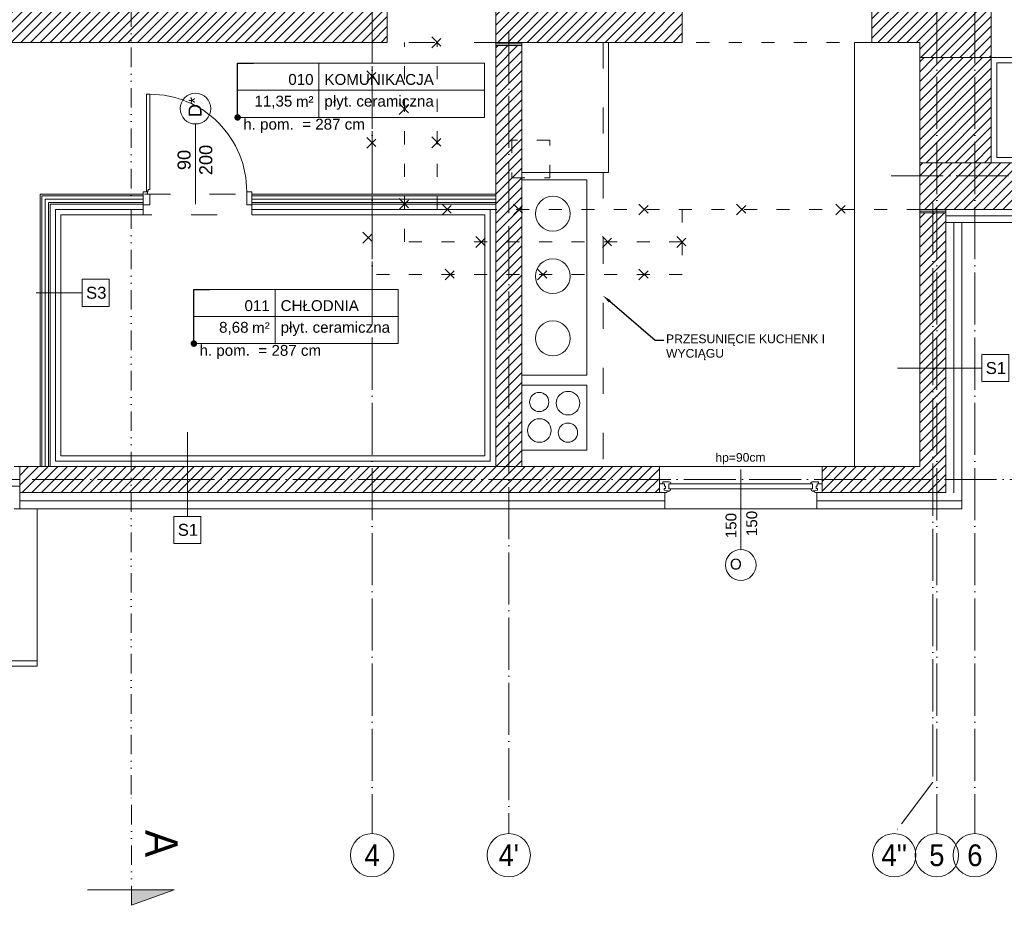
# Model space of a CAD drawing. Header units: millimetres. Extents: x 6506 to 39690, y 4581 to 25261.
# Tile 11 of 27: x 14464 to 15372, y 17525 to 18342. Entities that reach past the tile are written whole.
import ezdxf
from ezdxf import colors
from ezdxf.entities.mleader import LeaderData, LeaderLine
from ezdxf.enums import TextEntityAlignment as Align
from ezdxf.math import Vec2, Vec3

# ---------------------------------------------------------------- set-up
doc = ezdxf.new("R2010")
doc.units = ezdxf.units.MM
for name, pattern in [('1KS_2KP-50', [37.05, 12, 6, -6.35, 0, -6.35, 0, -6.35]), ('ACAD_ISO03W100', [30, 12, -18]), ('ACAD_ISO04W100', [30, 24, -3, 0, -3]), ('DASHED', [19.05, 12.7, -6.35]), ('Osie$0$CONTINOUS', [0])]:
    doc.linetypes.add(name, pattern=pattern)
doc.layers.get('0').update_dxf_attribs({"color": 251, "lineweight": 5})
for name, color, linetype, lineweight in [('A_DZIAŁOWA_PROJEKTOWANE', 251, 'Continuous', 5), ('A_HATCH', 251, 'Continuous', 5), ('A_HATCH_PROJEKTOWANE', 251, 'Continuous', 5), ('A_IZOLEACJA TERMI_PROJEKTOWANA', 251, 'Continuous', 5), ('A_KONST_ISTNIEJĄCE', 251, 'Continuous', 5), ('A_LINIA PRZEKROJOWA', 251, '1KS_2KP-50', 5), ('A_OPISY', 251, 'Continuous', 5), ('A_OSIE KONSTRUKCYJNE', 251, 'ACAD_ISO04W100', 5), ('A_STOLARKA OKIENNA', 251, 'Continuous', 5), ('A_WIDOK', 251, 'Continuous', 5), ('A_WIDOK-NAD', 251, 'DASHED', 5), ('A_WYPOSAŻENIE', 251, 'Continuous', 5), ('A_ŚCIANY NOWOPROJEKTOWANE', 251, 'Continuous', 5)]:
    doc.layers.add(name, color=color, linetype=linetype, lineweight=lineweight)
doc.layers.add('A_NIEWIDOCZNE  POMOCNICZE', color=251, linetype='ACAD_ISO03W100', lineweight=5, plot=False)
doc.styles.add('ARIAL', font='arial.ttf')
doc.styles.add('DEMIURG_100_etykiety', font='arial.ttf', dxfattribs={"width": 0.9, "height": 30})
doc.styles.add('DEMIURG_100_opisy', font='arial.ttf', dxfattribs={"width": 0.9, "height": 20})
doc.styles.get("Standard").update_dxf_attribs({"font": 'arial.ttf'})
doc.linetypes.add('BATTING', pattern='A,0.0001,-0.1,[134,ltypeshp.shx,S=0.1,R=0,X=-0.1,Y=0],-0.2,[134,ltypeshp.shx,S=0.1,R=180,X=0.1,Y=0],-0.1', length=0.4001)
pattern_1 = [(45, (-1713.23, 355.087), (-4.490128, 4.490128), [])]

# ---------------------------------------------------------------- blocks, each defined once
blk = doc.blocks.new('*U19')
at = {"lineweight": 5}
for p, q in [((-75, -25), (-75, 25)), ((-75, 25), (0, 25)), ((0, 0), (0, 25)), ((0, 25), (152.71, 25)), ((152.71, 25), (152.71, -25)), ((-75, -25), (0, -25)), ((152.71, -25), (0, -25))]:
    blk.add_line(p, q, dxfattribs=at)
at = {"lineweight": 5, "ltscale": 18.5}
for p, q in [((0, 25), (0, -25)), ((-75, 0), (152.71, 0))]:
    blk.add_line(p, q, dxfattribs=at)
at = {"lineweight": 5, "ltscale": 18.5, "insert": (-5, -10.38), "char_height": 10, "attachment_point": 6, "style": 'ARIAL'}
blk.add_mtext('\\A1;m²', dxfattribs=at)
at = {"lineweight": 5, "style": 'ARIAL'}
blk.add_attdef('1NR', text='', height=10, dxfattribs=at).set_placement((-5, 5), align=Align.RIGHT)
blk.add_attdef('2POM', (5, 5), '', height=10, dxfattribs=at)
blk.add_attdef('4PL2', text='', height=10, dxfattribs=at).set_placement((-24.57, -5), align=Align.TOP_RIGHT)
blk.add_attdef('3POS', text='', height=10, dxfattribs=at).set_placement((5, -5), align=Align.TOP_LEFT)
blk = doc.blocks.new('_Dot')
at = {"color": 0, "linetype": 'ByBlock', "lineweight": -2}
blk.add_line((-0.5, 0), (-1, 0), dxfattribs=at)
at = {"color": 0, "linetype": 'ByBlock', "const_width": 0.5}
blk.add_lwpolyline([(-0.25, 0, 1), (0.25, 0, 1)], format="xyb", close=True, dxfattribs=at)
blk = doc.blocks.new('*U38')
at = {"lineweight": 5}
for p, q in [((-75, -25), (-75, 25)), ((-75, 25), (0, 25)), ((0, 0), (0, 25)), ((0, 25), (113.29, 25)), ((113.29, 25), (113.29, -25)), ((-75, -25), (0, -25)), ((113.29, -25), (0, -25))]:
    blk.add_line(p, q, dxfattribs=at)
at = {"lineweight": 5, "ltscale": 18.5}
for p, q in [((0, 25), (0, -25)), ((-75, 0), (113.29, 0))]:
    blk.add_line(p, q, dxfattribs=at)
at = {"lineweight": 5, "ltscale": 18.5, "insert": (-5, -10.38), "char_height": 10, "attachment_point": 6, "style": 'ARIAL'}
blk.add_mtext('\\A1;m²', dxfattribs=at)
at = {"lineweight": 5, "style": 'ARIAL'}
blk.add_attdef('1NR', text='', height=10, dxfattribs=at).set_placement((-5, 5), align=Align.RIGHT)
blk.add_attdef('2POM', (5, 5), '', height=10, dxfattribs=at)
blk.add_attdef('4PL2', text='', height=10, dxfattribs=at).set_placement((-24.57, -5), align=Align.TOP_RIGHT)
blk.add_attdef('3POS', text='', height=10, dxfattribs=at).set_placement((5, -5), align=Align.TOP_LEFT)
blk = doc.blocks.new('linia przekroju')
at = {"linetype": 'Continuous', "lineweight": 5}
h = blk.add_hatch(color=256, dxfattribs=at)
h.dxf.hatch_style = 1
h.paths.add_polyline_path([(0, -40.51), (0, 39.3), (14.4, 0), (0, 0)])
at = {"linetype": 'Continuous'}
blk.add_lwpolyline([(0, -40.51), (0, 39.3), (14.4, 0), (0, 0)], close=True, dxfattribs=at)
blk.add_lwpolyline([(14.4, 0), (-87.57, -0.09)])
at = {"linetype": 'Continuous', "style": 'DEMIURG_100_etykiety', "width": 0.9, "flags": 8}
blk.add_attdef('NR_PRZEKROJU', (-55.09, 12.57), '', height=30, dxfattribs=at)
blk = doc.blocks.new('OSI')
at = {"layer": 'A_OSIE KONSTRUKCYJNE', "ltscale": 2}
for p, q in [((17829.03, 22227.01), (17829.03, 19966.92)), ((18349.85, 22227.01), (18349.85, 19966.92)), ((18384.92, 22227.01), (18384.92, 19966.92)), ((17955.03, 20706.86), (17955.03, 19966.92)), ((18307.7, 20573.12), (19027.17, 20573.12)), ((18346.03, 20548.25), (18346.03, 20014.4)), ((16013.11, 20293.12), (19027.17, 20293.12)), ((18346.03, 20014.4), (18310.59, 19966.92))]:
    blk.add_line(p, q, dxfattribs=at)
at = {"layer": 'A_OSIE KONSTRUKCYJNE', "linetype": 'Continuous'}
for centre in [(17829.03, 19946.92), (17955.03, 19946.92), (18310.59, 19946.92), (18349.85, 19946.92), (18384.92, 19946.92)]:
    blk.add_circle(centre, 20, dxfattribs=at)
at = {"layer": 'A_OSIE KONSTRUKCYJNE', "linetype": 'Osie$0$CONTINOUS', "style": 'DEMIURG_100_opisy', "width": 0.9}
for s, p in [('4', (17829.03, 19946.92)), ("4'", (17955.03, 19946.92)), ("4''", (18310.59, 19946.92)), ('5', (18349.85, 19946.92)), ('6', (18384.92, 19946.92))]:
    blk.add_text(s, height=20, dxfattribs=at).set_placement(p, align=Align.MIDDLE_CENTER)
blk = doc.blocks.new('ROZBIÓRKI_DOM')
at = {"layer": 'A_OPISY', "color": 22, "linetype": 'ACAD_ISO03W100', "true_color": 0xe22908}
for p, q in [((19116.15, 7729.89), (19126.15, 7719.89)), ((19116.15, 7719.89), (19126.15, 7729.89)), ((19056.15, 7698.57), (19066.15, 7688.57)), ((19056.15, 7688.57), (19066.15, 7698.57)), ((19086.15, 7668.45), (19096.15, 7658.45)), ((19086.15, 7658.45), (19096.15, 7668.45)), ((19056.15, 7637.27), (19066.15, 7627.27)), ((19056.15, 7627.27), (19066.15, 7637.27)), ((19116.15, 7637.68), (19126.15, 7627.68)), ((19116.15, 7627.68), (19126.15, 7637.68)), ((19086.15, 7580.89), (19096.15, 7570.89)), ((19086.15, 7570.89), (19096.15, 7580.89)), ((19125.65, 7575.89), (19135.65, 7565.89)), ((19125.65, 7565.89), (19135.65, 7575.89)), ((19191.42, 7575.89), (19201.42, 7565.89)), ((19191.42, 7565.89), (19201.42, 7575.89)), ((19307.15, 7575.89), (19317.15, 7565.89)), ((19307.15, 7565.89), (19317.15, 7575.89)), ((19397.2, 7575.89), (19407.2, 7565.89)), ((19397.2, 7565.89), (19407.2, 7575.89)), ((19488.89, 7575.89), (19498.89, 7565.89)), ((19488.89, 7565.89), (19498.89, 7575.89)), ((19347.15, 7570.89), (19347.15, 7510.89)), ((19052.65, 7549.85), (19062.65, 7539.85)), ((19052.65, 7539.85), (19062.65, 7549.85)), ((19156.8, 7545.89), (19166.8, 7535.89)), ((19156.8, 7535.89), (19166.8, 7545.89)), ((19273.52, 7545.89), (19283.52, 7535.89)), ((19273.52, 7535.89), (19283.52, 7545.89)), ((19342.15, 7545.89), (19352.15, 7535.89)), ((19342.15, 7535.89), (19352.15, 7545.89)), ((19128.49, 7515.89), (19138.49, 7505.89)), ((19128.49, 7505.89), (19138.49, 7515.89)), ((19213.84, 7515.89), (19223.84, 7505.89)), ((19213.84, 7505.89), (19223.84, 7515.89)), ((19307.15, 7515.89), (19317.15, 7505.89)), ((19307.15, 7505.89), (19317.15, 7515.89))]:
    blk.add_line(p, q, dxfattribs=at)
for points in [[(19347.15, 7510.89), (19061.15, 7510.89), (19061.15, 7724.89)], [(19347.15, 7540.89), (19091.15, 7540.89), (19091.15, 7724.89)], [(19566.15, 7570.89), (19121.15, 7570.89), (19121.15, 7724.89)]]:
    blk.add_lwpolyline(points, dxfattribs=at)
blk.add_lwpolyline([(19190.15, 7599.89), (19225.15, 7599.89), (19225.15, 7634.89), (19190.15, 7634.89)], close=True, dxfattribs=at)
blk = doc.blocks.new('*U66')
for p, q in [((110, 0), (110, -8)), ((110, 0), (116.68, 0)), ((110, 0), (110, -8)), ((116.68, 0), (117.26, -1.55)), ((253.32, 0), (252.74, -1.55)), ((260, 0), (253.32, 0)), ((260, 0), (260, -8)), ((110, -8), (113.2, -8)), ((113.2, -8), (113.2, -9.92)), ((113.2, -8), (114.59, -8)), ((114.24, -2.4), (117.26, -1.55)), ((114.24, -3.73), (114.24, -2.4)), ((115.61, -3.73), (114.24, -3.73)), ((114.59, -8), (114.59, -6.06)), ((114.59, -6.06), (115.61, -6.06)), ((115.61, -6.06), (115.61, -3.73)), ((117.26, -1.55), (118.11, -1.55)), ((118.11, -1.55), (118.01, -1.01)), ((118.75, -7.98), (118.75, -3.66)), ((118.75, -3.66), (120.38, -3.66)), ((120.34, -7.98), (118.75, -7.98)), ((120.34, -9.03), (120.34, -7.98)), ((251.25, -3.66), (249.62, -3.66)), ((249.66, -9.03), (249.66, -7.98)), ((249.66, -7.98), (251.25, -7.98)), ((251.25, -7.98), (251.25, -3.66)), ((251.89, -1.55), (251.99, -1.01)), ((252.74, -1.55), (251.89, -1.55)), ((255.76, -2.4), (252.74, -1.55)), ((254.39, -6.06), (254.39, -3.73)), ((254.39, -3.73), (255.76, -3.73)), ((255.41, -6.06), (254.39, -6.06)), ((255.41, -8), (255.41, -6.06)), ((256.8, -8), (255.41, -8)), ((255.76, -3.73), (255.76, -2.4)), ((260, -8), (256.8, -8)), ((256.8, -8), (256.8, -9.92)), ((113.2, -9.92), (119.06, -9.92)), ((256.8, -9.92), (250.94, -9.92))]:
    blk.add_line(p, q)
blk.add_lwpolyline([(118.75, -3.66), (251.25, -3.66), (251.25, -7.98), (118.75, -7.98)], close=True)
for centre, radius, start, end in [((117.87, -3.52), 2.51, 356.81051, 86.81051), ((118.97, -8.42), 1.5, 273.35533, 335.68535), ((252.13, -3.52), 2.51, 93.18949, 183.18949), ((251.03, -8.42), 1.5, 204.31465, 266.64467)]:
    blk.add_arc(centre, radius, start, end)
blk = doc.blocks.new('WARTOŚĆ')
at = {"layer": 'A_OPISY', "color": 144}
blk.add_line((0, 0), (0, 73.97), dxfattribs=at)
blk.add_circle((0, 88.12), 14.15, dxfattribs=at)
blk.add_attdef('OZ', (-9.99, 82.42), '', height=10, dxfattribs=at)
for tag, p in [('S', (-4.03, 32.64)), ('H', (15.09, 32.64))]:
    blk.add_attdef(tag, p, '', height=10, rotation=90, dxfattribs=at)

msp = doc.modelspace()

# ---------------------------------------------------------------- hatches: boundary and pattern name
at = {"layer": 'A_HATCH'}
h = msp.add_hatch(dxfattribs=at)
h.set_pattern_fill('ANSI31', color=256, scale=2)
h.set_pattern_definition(pattern_1)
h.paths.add_polyline_path([(14201.26, 19300.66), (14129.26, 19300.66), (14129.26, 19244.66), (14201.26, 19244.66)])
h.paths.add_polyline_path([(14201.26, 19595.66), (14158.26, 19595.66), (14158.26, 19530.66), (14201.26, 19530.66)])
h.paths.add_polyline_path([(14158.26, 19595.66), (14129.26, 19595.66), (14129.26, 19530.66), (14158.26, 19530.66)])
h.paths.add_polyline_path([(14229.26, 19638.66), (14158.26, 19638.66), (14158.26, 19643.66), (13983.29, 19643.66), (13983.29, 19635.66), (13983.26, 19600.66), (14115.26, 19600.66), (14115.26, 19595.66), (14229.26, 19595.66)])
h.paths.add_polyline_path([(14510.26, 19638.66), (14466.26, 19638.66), (14466.26, 19630.66), (14466.26, 19595.66), (14510.26, 19595.66)])
h.paths.add_polyline_path([(13757.26, 19643.66), (13706.26, 19643.66), (13706.26, 19635.66), (13706.26, 19600.66), (13757.26, 19600.66)])
h.paths.add_polyline_path([(13480.26, 19643.66), (13293.26, 19643.66), (13293.26, 19527.66), (13301.26, 19527.66), (13336.26, 19527.66), (13336.26, 19600.66), (13480.26, 19600.66)])
h.paths.add_polyline_path([(13336.26, 19307.66), (13293.26, 19307.66), (13293.26, 19251.66), (13301.26, 19251.66), (13336.26, 19251.66)])
h.paths.add_polyline_path([(13336.26, 19019.66), (13293.26, 19019.66), (13293.26, 18419.66), (13336.26, 18419.66)])
h.paths.add_polyline_path([(13812.26, 18204.66), (13336.26, 18204.66), (13336.26, 18223.66), (13293.26, 18223.66), (13293.26, 18161.66), (13812.26, 18161.66), (13812.26, 18173.58)])
h.paths.add_polyline_path([(14014.26, 18204.66), (13990.26, 18204.66), (13971.26, 18204.66), (13942.26, 18204.66), (13942.26, 18161.66), (14014.26, 18161.66)])
h.paths.add_polyline_path([(14201.26, 18471.18), (14178.76, 18471.18), (14201.26, 18471.18), (14201.26, 19016.66), (14158.26, 19016.66), (14158.26, 18320.66), (14803.26, 18320.66), (14803.26, 18363.66), (14201.26, 18363.66)])
h.paths.add_polyline_path([(14114.26, 18402.66), (14136.76, 18402.66), (14114.26, 18402.66), (14114.26, 18356.66), (13971.26, 18356.66), (13971.26, 18313.66), (14156.26, 18313.66), (14156.26, 19016.66), (14129.26, 19016.66), (14129.26, 18725.66), (14114.26, 18725.66)])
h = msp.add_hatch(dxfattribs=at)
h.set_pattern_fill('ANSI31', color=256, scale=2)
h.set_pattern_definition(pattern_1)
h.paths.add_polyline_path([(15360.26, 18363.66), (15290.26, 18363.66), (15250.26, 18363.66), (15250.26, 18320.66), (15294.26, 18320.66), (15294.26, 18306.66), (15360.26, 18306.66)])
h.paths.add_polyline_path([(15075.26, 18363.66), (14903.26, 18363.66), (14903.26, 18320.66), (15075.26, 18320.66)])
h.paths.add_polyline_path([(14803.26, 18456.66), (14775.26, 18456.66), (14775.26, 18363.66), (14803.26, 18363.66)])
h.paths.add_polyline_path([(14803.26, 18581.66), (14775.26, 18581.66), (14775.26, 18556.66), (14803.26, 18556.66)])
h.paths.add_polyline_path([(14852.26, 19003.66), (14803.26, 19003.66), (14803.26, 18933.66), (14852.26, 18933.66)])
h.paths.add_polyline_path([(14852.26, 19121.66), (14818.26, 19121.66), (14818.26, 19153.66), (14811.36, 19153.66), (14775.26, 19153.66), (14775.26, 19093.66), (14803.26, 19093.66), (14852.26, 19093.66)])
h.paths.add_polyline_path([(15063.26, 19251.66), (15035.26, 19251.66), (15035.26, 19216.66), (15063.26, 19216.66)])
h.paths.add_polyline_path([(15063.26, 19428.66), (15063.26, 19471.66), (15010.26, 19471.66), (15010.26, 19464.23), (15010.26, 19428.66), (15035.26, 19428.66), (15035.26, 19355.66), (15063.26, 19355.66)])
h.paths.add_polyline_path([(14818.26, 19638.66), (14747.26, 19638.66), (14747.26, 19630.66), (14747.26, 19595.66), (14775.26, 19595.66), (14775.26, 19428.66), (14865.26, 19428.66), (14865.26, 19471.66), (14818.26, 19471.66)])
h.paths.add_polyline_path([(14818.26, 19428.66), (14775.26, 19428.66), (14775.26, 19280.66), (14818.26, 19280.66)])
h.paths.add_polyline_path([(15228.71, 19099.16), (15228.71, 19113.16), (15242.71, 19113.16), (15242.71, 19099.16)])
h.paths.add_polyline_path([(15269.06, 19121.66), (15269.06, 19099.16), (15255.06, 19099.16), (15255.06, 19121.66), (15063.26, 19121.66), (15063.26, 19126.66), (15035.26, 19126.66), (15035.26, 19121.66), (15035.26, 19093.66), (15290.26, 19093.66), (15290.26, 19121.66)])
h.paths.add_polyline_path([(14775.26, 18991.15), (14797.76, 18991.15), (14797.76, 18977.15), (14775.26, 18977.15), (14775.26, 18669.66), (14803.26, 18669.66), (14803.26, 19093.66), (14775.26, 19093.66)])
h = msp.add_hatch(dxfattribs=at)
h.set_pattern_fill('ANSI31', color=256, scale=2)
h.set_pattern_definition(pattern_1)
h.paths.add_polyline_path([(15764.26, 19638.66), (15681.26, 19638.66), (15681.26, 19625.66), (15681.26, 19595.66), (15721.26, 19595.66), (15721.26, 19288.66), (15764.26, 19288.66)])
h.paths.add_polyline_path([(15764.26, 19133.66), (15756.26, 19133.66), (15721.26, 19133.66), (15721.26, 19015.66), (15764.26, 19015.66)])
h.paths.add_polyline_path([(15764.26, 18860.66), (15721.26, 18860.66), (15721.26, 18636.66), (15691.26, 18636.66), (15691.26, 18571.66), (15721.26, 18571.66), (15721.26, 18209.66), (15360.26, 18209.66), (15336.26, 18209.66), (15294.26, 18209.66), (15294.26, 18166.66), (15764.26, 18166.66)])
h.paths.add_polyline_path([(15331.26, 19638.66), (15224.26, 19638.66), (15224.26, 19597.66), (15255.26, 19597.66), (15255.26, 19471.66), (15298.26, 19471.66), (15298.26, 19595.66), (15331.26, 19595.66)])
h.paths.add_polyline_path([(15290.26, 18636.81), (15312.76, 18636.81), (15312.76, 18622.81), (15290.26, 18622.81), (15290.26, 18603.91), (15312.76, 18603.91), (15312.76, 18589.91), (15290.26, 18589.91), (15290.26, 18458.66), (15360.26, 18458.66), (15360.26, 18497.22), (15337.76, 18497.22), (15337.76, 18511.22), (15360.26, 18511.22), (15360.26, 18552.14), (15337.76, 18552.14), (15337.76, 18566.14), (15360.26, 18566.14), (15360.26, 18571.66), (15485.26, 18571.66), (15485.26, 18636.66), (15360.26, 18636.66), (15360.26, 19428.66), (15360.26, 19471.66), (15255.26, 19471.66), (15209.26, 19471.66), (15209.26, 19428.66), (15290.26, 19428.66), (15290.26, 18702.03), (15312.76, 18702.03), (15312.76, 18688.03), (15290.26, 18688.03)])
at = {"layer": 'A_HATCH_PROJEKTOWANE', "ltscale": 2}
h = msp.add_hatch(dxfattribs=at)
h.set_pattern_fill('ANSI31', color=256, scale=2)
h.set_pattern_definition([(45, (-3039.768, -2375.465), (-4.490128, 4.490128), [])])
h.paths.add_polyline_path([(14927.26, 18317.66), (14903.26, 18317.66), (14903.26, 17929.66), (14927.26, 17929.66)])
h.paths.add_polyline_path([(14464.26, 17929.66), (14464.26, 17905.66), (14593.49, 17905.66), (14593.49, 17929.66)])
h.paths.add_polyline_path([(14229.26, 17929.66), (14229.26, 17905.66), (14364.26, 17905.66), (14364.26, 17929.66)])
h.paths.add_polyline_path([(14343.26, 18075.66), (14319.26, 18075.66), (14319.26, 17929.66), (14343.26, 17929.66)])
h.paths.add_polyline_path([(14343.26, 18175.66), (14343.26, 18195.66), (14319.26, 18195.66), (14319.26, 18175.66)])
h.paths.add_polyline_path([(14343.26, 18317.66), (14319.26, 18317.66), (14319.26, 18295.66), (14343.26, 18295.66)])
h.paths.add_polyline_path([(14014.26, 18158.66), (13990.26, 18158.66), (13990.26, 17905.66), (14079.26, 17905.66), (14079.26, 17913.66), (14079.26, 17929.66), (14014.26, 17929.66)])
h.paths.add_polyline_path([(15054.26, 17905.66), (15054.26, 17929.66), (14593.49, 17929.66), (14593.49, 17905.66)])
h.paths.add_polyline_path([(15204.26, 17929.66), (15204.26, 17905.66), (15318.26, 17905.66), (15318.26, 18145.66), (15318.26, 18163.66), (15294.26, 18163.66), (15294.26, 18145.66), (15294.26, 17929.66)])
h = msp.add_hatch(dxfattribs=at)
h.set_pattern_fill('ANSI31', color=256, scale=2)
h.set_pattern_definition([(45, (-1755.23, 355.087), (-4.490128, 4.490128), [])])
h.paths.add_polyline_path([(15360.26, 18306.66), (15294.26, 18306.66), (15294.26, 18209.66), (15360.26, 18209.66)])

# ---------------------------------------------------------------- linework, layer by layer
for p, q in [((14582.23, 18180.88), (14582.23, 18182.87)), ((14584.22, 18180.88), (14582.23, 18180.88)), ((14582.65, 18183.45), (14582.65, 18184.99)), ((14582.65, 18184.99), (14584.2, 18184.99))]:
    msp.add_line(p, q)
for points in [[(14581.11, 18183.45), (14581.11, 18272.85), (14584.2, 18272.85), (14584.2, 18184.99)], [(14582.23, 18182.87), (14578.26, 18182.87), (14578.26, 18170.95), (14584.22, 18170.95)], [(14582.65, 18183.45), (14581.11, 18183.45)], [(14584.22, 18180.88), (14584.22, 18170.95)], [(14678.26, 18170.95), (14678.26, 18182.87), (14673.62, 18182.87), (14673.62, 18170.95), (14678.26, 18170.95)]]:
    msp.add_lwpolyline(points)
msp.add_arc((14584.2, 18183.42), 89.43, 359.64515, 90.00111)
at = {"layer": 'A_DZIAŁOWA_PROJEKTOWANE', "ltscale": 2}
for p, q in [((14578.26, 18171.66), (14578.26, 18180.66)), ((14678.26, 18180.66), (14903.26, 18180.66)), ((14678.26, 18179.16), (14903.26, 18179.16)), ((14903.26, 18180.66), (14903.26, 18171.66)), ((14578.26, 18171.66), (14578.26, 18161.66)), ((14678.26, 18173.16), (14903.26, 18173.16)), ((14678.26, 18171.66), (14903.26, 18171.66)), ((14678.26, 18171.66), (14678.26, 18161.66)), ((15059.26, 17905.66), (15054.26, 17905.66)), ((15199.26, 17905.66), (15204.26, 17905.66)), ((14480.47, 17890.66), (14480.47, 17750.66)), ((14160.47, 17745.66), (14480.47, 17745.66)), ((14480.47, 17750.66), (14280.47, 17750.66)), ((14480.47, 17745.66), (14480.47, 17750.66))]:
    msp.add_line(p, q, dxfattribs=at)
msp.add_lwpolyline([(15360.26, 18306.66), (15294.26, 18306.66), (15294.26, 18209.66), (15360.26, 18209.66)], close=True, dxfattribs=at)
for points in [[(14483.26, 17929.66), (14483.26, 18180.66), (14578.26, 18180.66)], [(14484.76, 17929.66), (14484.76, 18179.16), (14578.26, 18179.16)], [(14490.76, 17929.66), (14490.76, 18173.16), (14578.26, 18173.16)], [(14492.26, 17929.66), (14492.26, 18171.66), (14578.26, 18171.66)], [(14678.26, 18161.66), (14893.26, 18161.66), (14893.26, 17939.66), (14502.26, 17939.66), (14502.26, 18161.66), (14578.26, 18161.66)]]:
    msp.add_lwpolyline(points, dxfattribs=at)
at = {"layer": 'A_IZOLEACJA TERMI_PROJEKTOWANA', "ltscale": 2}
for p, q in [((14903.26, 18317.66), (14903.26, 18320.66)), ((14927.26, 18317.66), (14927.26, 18320.66)), ((15294.26, 18163.66), (15294.26, 18166.66)), ((15318.26, 18163.66), (15318.26, 18166.66)), ((14464.26, 17905.66), (14464.26, 17890.66)), ((15059.26, 17905.66), (15059.26, 17890.66)), ((15199.26, 17905.66), (15199.26, 17890.66))]:
    msp.add_line(p, q, dxfattribs=at)
at = {"layer": 'A_IZOLEACJA TERMI_PROJEKTOWANA', "linetype": 'BATTING', "ltscale": 3}
for p, q in [((14903.26, 18319.16), (14927.26, 18319.16)), ((15294.26, 18165.16), (15318.26, 18165.16))]:
    msp.add_line(p, q, dxfattribs=at)
at = {"layer": 'A_IZOLEACJA TERMI_PROJEKTOWANA', "linetype": 'BATTING', "ltscale": 7}
msp.add_line((14678.26, 18176.16), (14903.26, 18176.16), dxfattribs=at)
at = {"layer": 'A_IZOLEACJA TERMI_PROJEKTOWANA', "ltscale": 2}
for points in [[(15776.26, 18865.66), (15776.26, 18154.66), (15318.26, 18154.66)], [(15333.26, 17890.66), (15333.26, 18145.66), (15333.26, 18154.66)], [(14459.26, 17890.66), (15059.26, 17890.66)], [(15199.26, 17890.66), (15333.26, 17890.66)]]:
    msp.add_lwpolyline(points, dxfattribs=at)
at = {"layer": 'A_IZOLEACJA TERMI_PROJEKTOWANA', "linetype": 'BATTING', "ltscale": 14}
msp.add_lwpolyline([(15770.26, 18865.66), (15770.26, 18160.66), (15318.26, 18160.66), (15318.26, 18160.66)], dxfattribs=at)
at = {"layer": 'A_IZOLEACJA TERMI_PROJEKTOWANA', "linetype": 'BATTING', "ltscale": 7}
msp.add_lwpolyline([(14487.76, 17929.66), (14487.76, 18176.16), (14578.26, 18176.16)], dxfattribs=at)
at = {"layer": 'A_IZOLEACJA TERMI_PROJEKTOWANA', "linetype": 'BATTING', "ltscale": 12}
msp.add_lwpolyline([(14678.26, 18166.66), (14898.26, 18166.66), (14898.26, 17934.66), (14497.26, 17934.66), (14497.26, 18166.66), (14578.26, 18166.66)], dxfattribs=at)
at = {"layer": 'A_IZOLEACJA TERMI_PROJEKTOWANA', "linetype": 'BATTING', "ltscale": 18}
for points in [[(15325.76, 17905.41), (15325.76, 18145.66), (15325.76, 18154.66)], [(14464.26, 17898.16), (15059.26, 17898.16)], [(15199.26, 17898.16), (15333.26, 17898.16)]]:
    msp.add_lwpolyline(points, dxfattribs=at)
at = {"layer": 'A_KONST_ISTNIEJĄCE', "ltscale": 2}
for p, q in [((14803.26, 18320.66), (14803.26, 18363.66)), ((14903.26, 18320.66), (14903.26, 18363.66)), ((15075.26, 18363.66), (15075.26, 18320.66)), ((15250.26, 18363.66), (15250.26, 18320.66)), ((15360.26, 18363.66), (15360.26, 18306.66)), ((15360.26, 18306.66), (15294.26, 18306.66)), ((15360.26, 18209.66), (15294.26, 18209.66)), ((15360.26, 18209.66), (15721.26, 18209.66))]:
    msp.add_line(p, q, dxfattribs=at)
for points in [[(15294.26, 18209.66), (15294.26, 18166.66), (15764.26, 18166.66), (15764.26, 18860.66)], [(14158.26, 18320.66), (14803.26, 18320.66)], [(14903.26, 18320.66), (15075.26, 18320.66)], [(15250.26, 18320.66), (15294.26, 18320.66), (15294.26, 18306.66)]]:
    msp.add_lwpolyline(points, dxfattribs=at)
at = {"layer": 'A_LINIA PRZEKROJOWA'}
msp.add_line((14567.21, 17627.32), (14567.21, 19798.77), dxfattribs=at)
at = {"layer": 'A_NIEWIDOCZNE  POMOCNICZE', "ltscale": 2}
for points in [[(15073.26, 18565.66), (15073.26, 18758.66), (15290.26, 18758.66), (15290.26, 18363.66), (15250.26, 18363.66), (15250.26, 18320.66), (15294.26, 18320.66), (15294.26, 17929.66), (14927.26, 17929.66), (14927.26, 18320.66), (15075.26, 18320.66), (15075.26, 18363.66), (14803.26, 18363.66), (14803.26, 18565.66), (15073.26, 18565.66)], [(15315.26, 18443.66), (15470.26, 18443.66), (15470.26, 18209.66), (15360.26, 18209.66), (15360.26, 18363.66), (15315.26, 18363.66), (15315.26, 18443.66)], [(14343.26, 18320.66), (14903.26, 18320.66), (14903.26, 18180.66), (14483.26, 18180.66), (14483.26, 17929.66), (14343.26, 17929.66), (14343.26, 18320.66)]]:
    msp.add_lwpolyline(points, dxfattribs=at)
msp.add_lwpolyline([(14893.26, 17939.66), (14502.26, 17939.66), (14502.26, 18161.66), (14893.26, 18161.66)], close=True, dxfattribs=at)
at = {"layer": 'A_OPISY', "transparency": 33554559}
msp.add_line((14626.39, 18245.41), (14626.39, 18171.44), dxfattribs=at)
at = {"layer": 'A_OPISY'}
for p, q in [((14521.78, 18089.81), (14479.55, 18089.81)), ((15351.5, 18020.45), (15273.89, 18020.45)), ((14618.87, 17883.81), (14618.87, 17961.42))]:
    msp.add_line(p, q, dxfattribs=at)
for points in [[(14521.78, 18077.31), (14546.78, 18077.31), (14546.78, 18102.31), (14521.78, 18102.31)], [(15351.5, 18007.95), (15376.5, 18007.95), (15376.5, 18032.95), (15351.5, 18032.95)], [(14606.37, 17858.81), (14631.37, 17858.81), (14631.37, 17883.81), (14606.37, 17883.81)]]:
    msp.add_lwpolyline(points, close=True, dxfattribs=at)
at = {"layer": 'A_OPISY', "transparency": 33554559}
msp.add_circle((14626.39, 18259.56), 14.15, dxfattribs=at)
at = {"layer": 'A_WIDOK', "ltscale": 2}
for p, q in [((15054.26, 17929.66), (15204.26, 17929.66)), ((14364.26, 17911.7), (14464.26, 17911.7)), ((15059.26, 17890.66), (15199.26, 17890.66))]:
    msp.add_line(p, q, dxfattribs=at)
at = {"layer": 'A_WIDOK-NAD', "linetype": 'ACAD_ISO03W100'}
msp.add_line((15250.26, 18320.66), (15075.26, 18320.66), dxfattribs=at)
at = {"layer": 'A_WYPOSAŻENIE', "linetype": 'ACAD_ISO03W100', "ltscale": 2}
msp.add_line((15002.26, 18320.66), (15002.26, 17929.66), dxfattribs=at)
at = {"layer": 'A_WYPOSAŻENIE', "ltscale": 2}
for points in [[(14927.26, 18200.66), (15007.26, 18200.66), (15007.26, 18320.66), (14927.26, 18320.66)], [(14927.26, 18014), (14987.26, 18014), (14987.26, 18194), (14927.26, 18194)], [(14927.26, 17944.66), (14987.26, 17944.66), (14987.26, 18004.66), (14927.26, 18004.66)]]:
    msp.add_lwpolyline(points, close=True, dxfattribs=at)
at = {"layer": 'A_WYPOSAŻENIE'}
for points in [[(15234.26, 17929.66), (15294.26, 17929.66), (15294.26, 18320.66), (15234.26, 18320.66)], [(15360.26, 18306.66), (15470.26, 18306.66), (15470.26, 18209.66), (15360.26, 18209.66)], [(15365.26, 18301.66), (15465.26, 18301.66), (15465.26, 18214.66), (15365.26, 18214.66)]]:
    msp.add_lwpolyline(points, close=True, dxfattribs=at)
at = {"layer": 'A_WYPOSAŻENIE', "ltscale": 2}
for centre, radius in [((14955.93, 18162.76), 16.06), ((14955.93, 18105.12), 16.06), ((14955.93, 18047.86), 16.06), ((14943.36, 17989.19), 8.87), ((14969.97, 17988.11), 10.86), ((14943.58, 17962.92), 10.86), ((14969.86, 17960.97), 8.87)]:
    msp.add_circle(centre, radius, dxfattribs=at)
at = {"layer": 'A_ŚCIANY NOWOPROJEKTOWANE', "ltscale": 2}
for p, q in [((14903.26, 18317.66), (14927.26, 18317.66)), ((14903.26, 18317.66), (14903.26, 17929.66)), ((14927.26, 18317.66), (14927.26, 17929.66)), ((15294.26, 18163.66), (15318.26, 18163.66)), ((14464.26, 17929.66), (14464.26, 17905.66)), ((15054.26, 17929.66), (15054.26, 17905.66)), ((15204.26, 17929.66), (15204.26, 17905.66))]:
    msp.add_line(p, q, dxfattribs=at)
for points in [[(15294.26, 17929.66), (15294.26, 18145.66), (15294.26, 18163.66)], [(15318.26, 18163.66), (15318.26, 18145.66), (15318.26, 17905.66)], [(14464.26, 17929.66), (15054.26, 17929.66)], [(15204.26, 17929.66), (15294.26, 17929.66)], [(15054.26, 17905.66), (14464.26, 17905.66)], [(15318.26, 17905.66), (15204.26, 17905.66)]]:
    msp.add_lwpolyline(points, dxfattribs=at)

# ---------------------------------------------------------------- block references
at = {"layer": 'A_LINIA PRZEKROJOWA'}
ref = msp.add_blockref('linia przekroju', (14567.3, 17539.75), dxfattribs=dict(at, rotation=270))
ref.add_attrib('NR_PRZEKROJU', 'A', dxfattribs={"layer": '0', "linetype": 'Continuous', "height": 30, "rotation": 270, "style": 'DEMIURG_100_etykiety', "width": 0.9}).set_placement((14570.99, 17594.84), align=Align.BOTTOM_LEFT)
at = {"layer": 'A_OPISY'}
for name, p, values in [('*U19', (14740.26, 18276.48), {'1NR': '010', '2POM': 'KOMUNIKACJA', '3POS': 'płyt. ceramiczna', '4PL2': '11,35'}), ('*U38', (14699.89, 18068.02), {'1NR': '011', '2POM': 'CHŁODNIA', '3POS': 'płyt. ceramiczna', '4PL2': '8,68'})]:
    msp.add_blockref(name, p, dxfattribs=at).add_auto_attribs(values)
at = {"layer": 'A_OPISY', "transparency": 33554559}
ref = msp.add_blockref('WARTOŚĆ', (15129.26, 17927.08), dxfattribs=dict(at, xscale=-1, rotation=180))
ref.add_attrib('S', '150', (15125.22, 17863.64), dxfattribs={"color": 0, "height": 10, "rotation": 90})
ref.add_attrib('H', '150', (15144.35, 17865.59), dxfattribs={"color": 0, "height": 10, "rotation": 90})
ref.add_attrib('OZ', 'O', (15119.27, 17834.79), dxfattribs={"color": 0, "height": 10})
at = {"layer": 'A_OSIE KONSTRUKCYJNE'}
msp.add_blockref('OSI', (-3039.77, -2375.46), dxfattribs=at)
at = {"layer": 'A_STOLARKA OKIENNA', "transparency": 33554559, "xscale": -1, "rotation": 180}
msp.add_blockref('*U66', (14944.26, 17905.66), dxfattribs=at)
at = {"layer": 'A_WIDOK'}
msp.add_blockref('ROZBIÓRKI_DOM', (-4271.9, 10595.77), dxfattribs=at)

# ---------------------------------------------------------------- texts
at = {"layer": 'A_OPISY'}
for s, p in [('S3', (14525.45, 18084.37)), ('S1', (15355.17, 18015.01)), ('S1', (14610.04, 17865.88))]:
    msp.add_text(s, height=11, dxfattribs=at).set_placement(p)
at = {"layer": 'A_OPISY', "transparency": 33554559, "attachment_point": 5}
for s, insert, char_height, rotation in [('D*', (14625.94, 18261.06), 12, 90), ('90\\P200', (14625.94, 18212.25), 12, 90), ('hp=90cm', (15128.98, 17936.94), 8, 0.4248)]:
    msp.add_mtext_dynamic_manual_height_columns(s, width=44.3905, gutter_width=12.5, heights=[0], dxfattribs=dict(at, insert=insert, char_height=char_height, rotation=rotation))
at = {"layer": 'A_OPISY', "char_height": 10, "attachment_point": 1}
for insert in [(14670.42, 18250.23), (14630.05, 18041.77)]:
    msp.add_mtext_dynamic_manual_height_columns('h. pom.  = 287 cm', width=254.3544, gutter_width=0, heights=[12.82], dxfattribs=dict(at, insert=insert))

# ---------------------------------------------------------------- leaders
at = {"layer": 'A_DZIAŁOWA_PROJEKTOWANE', "ltscale": 2}
ml = msp.add_multileader_mtext('Standard', dxfattribs=at)
ml.set_content('PRZESUNIĘCIE KUCHENK I WYCIĄGU', color=256)
ml.set_leader_properties()
ml.build(insert=Vec2(0, 0))
ml.multileader.update_dxf_attribs({"arrow_head_size": 8})
ctx = ml.context
ctx.base_point, ctx.char_height, ctx.arrow_head_size, ctx.plane_origin = Vec3(15058.38, 18046.24), 8, 8, Vec3(15376.21, 18269.08)
notes = []
notes.append((ctx, [(1, (1, 1, 0), (15050.38, 18046.24), (1, 0), 8, [(0, [(15002.26, 18087.19)], 0, [])])]))
ctx.mtext.insert, ctx.mtext.width, ctx.mtext.defined_height, ctx.mtext.flow_direction = Vec3(15060.38, 18051.41), 187.0563, 51.02, 5
ml = msp.add_multileader_mtext('Standard', dxfattribs=at)
ml.set_content('BALUSTRADA H=1,10M', color=256)
ml.set_leader_properties()
ml.build(insert=Vec2(0, 0))
ml.multileader.update_dxf_attribs({"arrow_head_size": 8})
ctx = ml.context
ctx.base_point, ctx.char_height, ctx.arrow_head_size, ctx.plane_origin = Vec3(14205.63, 17730), 8, 8, Vec3(14597.14, 17641.16)
notes.append((ctx, [(0, (1, 1, 0), (14339.26, 17730), (-1, 0), 8, [(0, [(14347.12, 17749.59)], 0, [])])]))
ctx.mtext.insert, ctx.mtext.width, ctx.mtext.defined_height, ctx.mtext.flow_direction = Vec3(14207.63, 17734.79), 276.2371, 61.37, 5
at = {"layer": 'A_OPISY'}
ml = msp.add_multileader_mtext('Standard', dxfattribs=at)
ml.set_content('', color=256)
ml.set_leader_properties()
ml.set_arrow_properties(name='DOT')
ml.build(insert=Vec2(0, 0))
ml.multileader.update_dxf_attribs({"arrow_head_size": 6})
ctx = ml.context
ctx.base_point, ctx.arrow_head_size, ctx.plane_origin = Vec3(14679.79, 18301.48), 6, Vec3(14463.25, 18769.19)
notes.append((ctx, [(0, (1, 1, 0), (14665.26, 18301.48), (1, 0), 14.52, [(0, [(14665.26, 18251.48)], 0, [])])]))
ctx.mtext.insert, ctx.mtext.flow_direction = Vec3(14681.79, 18303.48), 5
ml = msp.add_multileader_mtext('Standard', dxfattribs=at)
ml.set_content('', color=256)
ml.set_leader_properties()
ml.set_arrow_properties(name='DOT')
ml.build(insert=Vec2(0, 0))
ml.multileader.update_dxf_attribs({"arrow_head_size": 6})
ctx = ml.context
ctx.base_point, ctx.arrow_head_size, ctx.plane_origin = Vec3(14639.41, 18093.02), 6, Vec3(14410.88, 18560.73)
notes.append((ctx, [(0, (1, 1, 0), (14624.89, 18093.02), (1, 0), 14.52, [(0, [(14624.89, 18043.02)], 0, [])])]))
ctx.mtext.insert, ctx.mtext.flow_direction = Vec3(14641.41, 18095.02), 5
for ctx, leaders in notes:
    for number, flags, end, landing, length, lines in leaders:
        leader = LeaderData()
        leader.index, (leader.has_last_leader_line, leader.has_dogleg_vector, leader.attachment_direction) = number, flags
        leader.last_leader_point, leader.dogleg_vector, leader.dogleg_length = Vec3(end), Vec3(landing), length
        for number, points, colour, breaks in lines:
            line = LeaderLine()
            line.index, line.vertices, line.color, line.breaks = number, Vec3.list(points), colors.encode_raw_color(colour), breaks
            leader.lines.append(line)
        ctx.leaders.append(leader)

doc.saveas('drawing.dxf')
